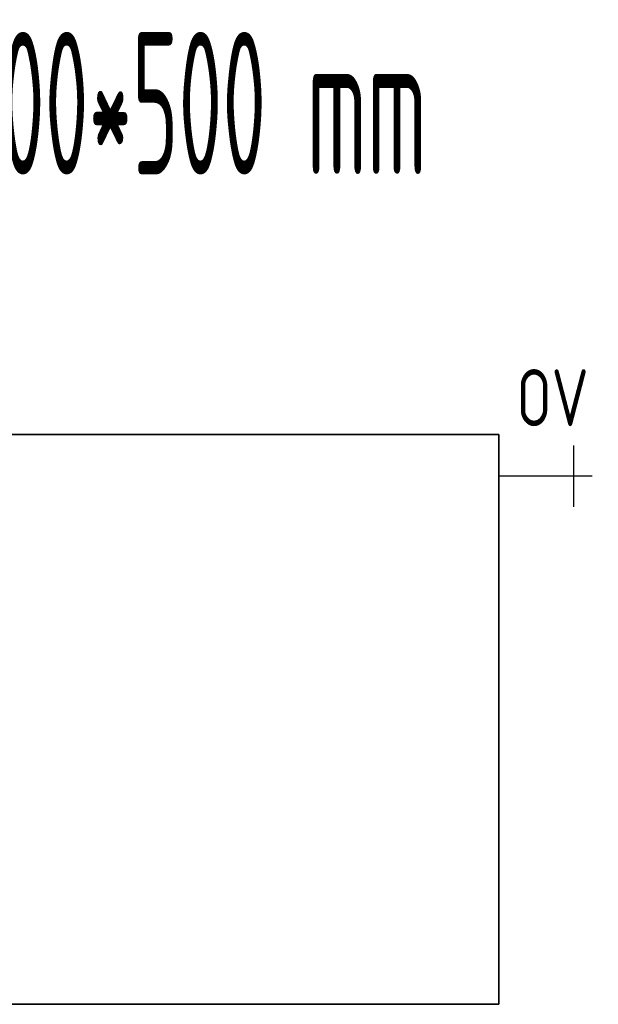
# Model space of a CAD drawing. Header units: millimetres. Extents: x 14365 to 105143, y -126377 to -22383.
# Tile 87 of 191: x 55758 to 56266, y -123253 to -122389. Entities that reach past the tile are written whole.
import ezdxf
from ezdxf.enums import TextEntityAlignment as Align

# ---------------------------------------------------------------- set-up
doc = ezdxf.new("R2010")
doc.units = ezdxf.units.MM
doc.linetypes.add('VERDECKT', pattern=[9.525, 6.35, -3.175])
for name, color, linetype, lineweight in [('JS_VYT_POPIS - OBECNĚ', 7, 'Continuous', 5), ('UT_SCHÉMA_POPIS', 7, 'VERDECKT', 5), ('UT_SCHÉMA_SYMBOLY', 7, 'Continuous', 25), ('UT_ZAŘÍZENÍ - OT', 3, 'Continuous', 35)]:
    doc.layers.add(name, color=color, linetype=linetype, lineweight=lineweight)
doc.styles.add('ISO 2.5', font='isocp.shx', dxfattribs={"width": 0.8, "height": 2.5})
doc.styles.add('VZT_POPIS', font='isocp.shx', dxfattribs={"width": 0.6, "height": 125})

msp = doc.modelspace()

# ---------------------------------------------------------------- linework, layer by layer
at = {"layer": 'UT_SCHÉMA_SYMBOLY'}
for p, q in [((56244.68, -122816.81), (56244.68, -122762.81)), ((56260.68, -122789.81), (56178.81, -122789.81))]:
    msp.add_line(p, q, dxfattribs=at)
at = {"layer": 'UT_ZAŘÍZENÍ - OT', "linetype": 'Continuous'}
for p, q in [((56178.81, -122753.27), (54978.81, -122753.27)), ((56178.81, -123253.27), (56178.81, -122753.27)), ((54978.81, -123253.27), (56178.81, -123253.27))]:
    msp.add_line(p, q, dxfattribs=at)

# ---------------------------------------------------------------- texts
at = {"layer": 'JS_VYT_POPIS - OBECNĚ', "style": 'VZT_POPIS', "width": 0.5}
msp.add_text('D-OT VK typ 21 - 1200*500 mm', height=125, dxfattribs=at).set_placement((55561.5, -122462.57), align=Align.MIDDLE_CENTER)
at = {"layer": 'UT_SCHÉMA_POPIS', "style": 'ISO 2.5', "width": 0.8}
msp.add_text('OV', height=50, dxfattribs=at).set_placement((56194.21, -122721), align=Align.MIDDLE_LEFT)

doc.saveas('drawing.dxf')
